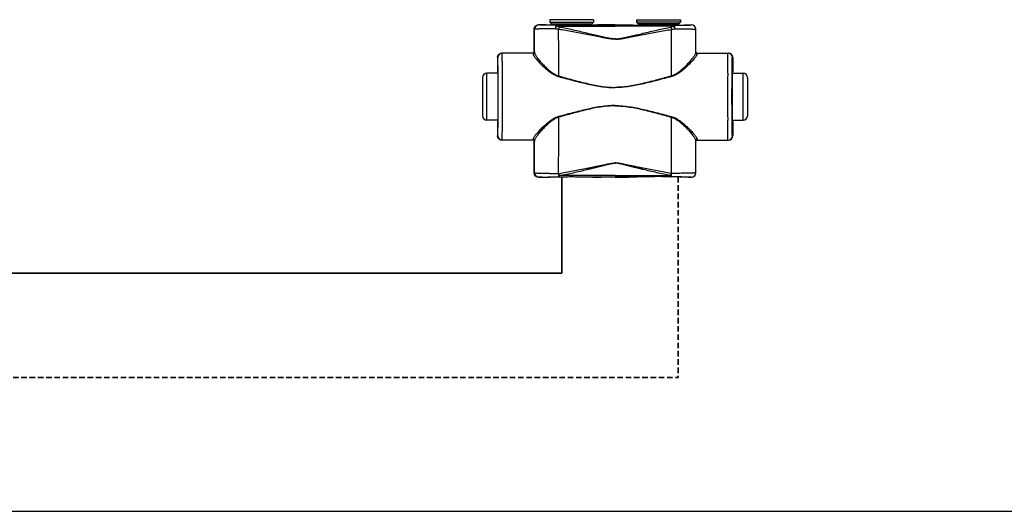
# Model space of a CAD drawing. Header units: millimetres. Extents: x 60394 to 199354, y 20895 to 166073.
# Tile 235 of 256: x 138011 to 138577, y 23695 to 23978. Entities that reach past the tile are written whole.
import ezdxf

# ---------------------------------------------------------------- set-up
doc = ezdxf.new("R2010")
doc.units = ezdxf.units.MM
doc.linetypes.add('VERDECKT', pattern=[9.525, 6.35, -3.175])
doc.layers.add('UT_SCHÉMA_PŘÍVOD', color=10, linetype='Continuous', lineweight=35)
doc.layers.add('UT_SCHÉMA_ZPÁTEČKA', color=172, linetype='VERDECKT', lineweight=35)

msp = doc.modelspace()

# ---------------------------------------------------------------- linework, layer by layer
at = {"color": 0, "linetype": 'Continuous'}
for p, q in [((138341.01, 23977.97), (138315.81, 23977.97)), ((138315.81, 23977.97), (138315.81, 23976.57)), ((138315.81, 23976.57), (138316.77, 23975.62)), ((138315.81, 23976.57), (138341.01, 23976.57)), ((138341.01, 23976.57), (138340.06, 23975.62)), ((138341.01, 23977.97), (138341.01, 23976.57)), ((138365.81, 23977.97), (138391.01, 23977.97)), ((138365.81, 23977.97), (138365.81, 23976.57)), ((138391.01, 23976.57), (138365.81, 23976.57)), ((138365.81, 23976.57), (138366.77, 23975.62)), ((138391.01, 23976.57), (138390.06, 23975.62)), ((138391.01, 23977.97), (138391.01, 23976.57)), ((138307.04, 23972.45), (138306.91, 23972.57)), ((138306.91, 23959.57), (138306.91, 23972.57)), ((138309.54, 23974.95), (138309.41, 23975.07)), ((138311.06, 23975.07), (138309.41, 23975.07)), ((138311.41, 23974.97), (138311.06, 23975.07)), ((138316.77, 23975.62), (138340.06, 23975.62)), ((138316.91, 23975.26), (138339.91, 23975.26)), ((138316.91, 23975.26), (138316.91, 23974.9)), ((138324.56, 23974.88), (138319.71, 23974.88)), ((138319.71, 23974.18), (138319.71, 23974.88)), ((138319.71, 23974.18), (138353.41, 23974.18)), ((138353.41, 23974.88), (138332.27, 23974.88)), ((138339.91, 23975.26), (138339.91, 23974.9)), ((138347.16, 23975.07), (138345.41, 23974.97)), ((138353.41, 23975.07), (138347.16, 23975.07)), ((138353.41, 23975.07), (138359.66, 23975.07)), ((138353.41, 23974.88), (138374.56, 23974.88)), ((138387.11, 23974.18), (138353.41, 23974.18)), ((138359.66, 23975.07), (138361.41, 23974.97)), ((138390.06, 23975.62), (138366.77, 23975.62)), ((138389.91, 23975.26), (138366.91, 23975.26)), ((138366.91, 23975.26), (138366.91, 23974.9)), ((138382.27, 23974.88), (138387.11, 23974.88)), ((138387.11, 23974.18), (138387.11, 23974.88)), ((138389.91, 23975.26), (138389.91, 23974.9)), ((138395.41, 23974.97), (138395.76, 23975.07)), ((138395.76, 23975.07), (138397.41, 23975.07)), ((138397.29, 23974.95), (138397.41, 23975.07)), ((138399.79, 23972.45), (138399.91, 23972.57)), ((138399.91, 23959.57), (138399.91, 23972.57)), ((138306.22, 23958.77), (138288.21, 23958.77)), ((138306.91, 23959.57), (138307.02, 23959.57)), ((138399.91, 23959.57), (138399.81, 23959.57)), ((138400.61, 23958.77), (138418.61, 23958.77)), ((138285.92, 23956.27), (138285.71, 23956.27)), ((138285.71, 23956.27), (138285.71, 23948.12)), ((138420.9, 23956.27), (138421.11, 23956.27)), ((138421.11, 23956.27), (138421.11, 23948.12)), ((138285.71, 23948.12), (138285.92, 23947.77)), ((138286.11, 23947.76), (138286.11, 23947.77)), ((138420.72, 23947.76), (138420.72, 23947.77)), ((138421.11, 23948.12), (138420.9, 23947.77)), ((138277.21, 23944.77), (138277.21, 23922.77)), ((138285.96, 23947.27), (138279.71, 23947.27)), ((138279.71, 23920.27), (138279.71, 23947.27)), ((138420.87, 23947.27), (138427.11, 23947.27)), ((138427.11, 23920.27), (138427.11, 23947.27)), ((138429.61, 23944.77), (138429.61, 23922.77)), ((138285.96, 23920.27), (138279.71, 23920.27)), ((138285.92, 23919.77), (138285.71, 23919.42)), ((138285.71, 23919.42), (138285.71, 23911.27)), ((138286.11, 23919.77), (138286.11, 23919.78)), ((138420.72, 23919.77), (138420.72, 23919.78)), ((138420.87, 23920.27), (138427.11, 23920.27)), ((138420.9, 23919.77), (138421.11, 23919.42)), ((138421.11, 23919.42), (138421.11, 23911.27)), ((138285.71, 23911.27), (138285.92, 23911.27)), ((138306.22, 23908.77), (138288.21, 23908.77)), ((138307.02, 23907.97), (138306.91, 23907.97)), ((138306.91, 23889.87), (138306.91, 23907.97)), ((138399.81, 23907.97), (138399.91, 23907.97)), ((138399.91, 23889.87), (138399.91, 23907.97)), ((138400.61, 23908.77), (138418.61, 23908.77)), ((138421.11, 23911.27), (138420.9, 23911.27)), ((138306.91, 23889.87), (138307.03, 23889.99)), ((138309.41, 23887.37), (138309.53, 23887.49)), ((138311.06, 23887.37), (138309.41, 23887.37)), ((138311.41, 23887.48), (138311.06, 23887.37)), ((138320.96, 23889.62), (138321.14, 23889.62)), ((138321.28, 23887.56), (138321.46, 23887.56)), ((138353.41, 23888.31), (138321.46, 23888.31)), ((138321.46, 23887.56), (138321.46, 23888.31)), ((138321.46, 23887.56), (138322.72, 23887.56)), ((138334.11, 23887.56), (138353.41, 23887.56)), ((138347.16, 23887.37), (138345.41, 23887.48)), ((138353.41, 23887.37), (138347.16, 23887.37)), ((138353.41, 23888.31), (138385.37, 23888.31)), ((138372.72, 23887.56), (138353.41, 23887.56)), ((138353.41, 23887.37), (138359.66, 23887.37)), ((138359.66, 23887.37), (138361.41, 23887.48)), ((138385.37, 23887.56), (138384.11, 23887.56)), ((138385.37, 23887.56), (138385.37, 23888.31)), ((138385.55, 23887.56), (138385.37, 23887.56)), ((138385.87, 23889.62), (138385.69, 23889.62)), ((138395.41, 23887.48), (138395.76, 23887.37)), ((138395.76, 23887.37), (138397.41, 23887.37)), ((138397.41, 23887.37), (138397.3, 23887.49)), ((138399.91, 23889.87), (138399.8, 23889.99))]:
    msp.add_line(p, q, dxfattribs=at)
msp.add_line((64740.61, 23695.36), (199354.39, 23695.36))
for centre, radius, start, end in [((138309.54, 23972.45), 2.5, 90.0025, 179.9975), ((138316.41, 23975.26), 0.5, 0, 45), ((138340.41, 23975.26), 0.5, 135, 180), ((138366.41, 23975.26), 0.5, 0, 45), ((138390.41, 23975.26), 0.5, 135, 180), ((138397.29, 23972.45), 2.5, 0.0025, 89.9975), ((138288.42, 23956.27), 2.5, 90.0022, 180.0011), ((138306.22, 23959.57), 0.8, 270.0036, 359.9972), ((138400.61, 23959.57), 0.8, 180.0028, 269.9964), ((138418.4, 23956.27), 2.5, 359.9989, 89.9978), ((138279.71, 23944.77), 2.5, 90, 180), ((135846.25, 23933.77), 2442.41, 359.68325, 0.31675), ((140860.57, 23933.77), 2442.41, 179.68325, 180.31675), ((138427.11, 23944.77), 2.5, 0, 90), ((138279.71, 23922.77), 2.5, 180, 270), ((138427.11, 23922.77), 2.5, 270, 0), ((138288.42, 23911.27), 2.5, 179.9989, 269.9978), ((138306.22, 23907.97), 0.8, 0.0028, 89.9964), ((138400.61, 23907.97), 0.8, 90.0036, 179.9972), ((138418.4, 23911.27), 2.5, 270.0022, 0.0011), ((138309.53, 23889.99), 2.5, 180.0025, 269.9975), ((138397.3, 23889.99), 2.5, 270.0025, 359.9975)]:
    msp.add_arc(centre, radius, start, end, dxfattribs=at)
at = {"color": 0, "linetype": 'Continuous', "extrusion": (0, 0, -1)}
for centre, major_axis, ratio, start_param, end_param in [((138309.41, 23972.57), (-1.77, 1.77), 0.999973, -0.785384, 0.785384), ((138328.41, 23974.97), (-17, 0), 0.005236, 4.941076, 6.283185), ((138328.41, 23974.97), (-17, 0), 0.005236, 3.141593, 4.483702), ((138288.21, 23956.27), (-2.5, 0), 0.999945, 0, 1.570796), ((138306.11, 23959.57), (-0.8, 0), 0.999986, -3.141593, -1.659157), ((138285.92, 23933.77), (0, 14), 0.010472, 0, 3.141593), ((138288.21, 23911.27), (-2.5, 0), 0.999945, -1.570796, 0), ((138306.11, 23907.97), (0.8, 0), 0.999986, -1.395381, 0), ((138309.41, 23889.87), (1.77, 1.77), 0.999973, -3.926977, -2.356208), ((138328.41, 23887.48), (-17, 0), 0.005236, 0, 1.229157), ((138328.41, 23887.48), (-17, 0), 0.005236, 1.912436, 3.141593)]:
    msp.add_ellipse(centre, major_axis=major_axis, ratio=ratio, start_param=start_param, end_param=end_param, dxfattribs=at)
at = {"color": 0, "linetype": 'Continuous'}
for centre, major_axis, ratio, start_param, end_param in [((138378.41, 23974.97), (17, 0), 0.005236, 3.141593, 4.483702), ((138378.41, 23974.97), (17, 0), 0.005236, 4.941076, 6.283185), ((138397.41, 23972.57), (1.77, 1.77), 0.999973, -0.785384, 0.785384), ((138400.71, 23959.57), (0.8, 0), 0.999986, -3.141593, -1.659157), ((138418.61, 23956.27), (2.5, 0), 0.999945, 0, 1.570796), ((138420.9, 23933.77), (0, 14), 0.010472, 0, 3.141593), ((138400.71, 23907.97), (-0.8, 0), 0.999986, -1.395381, 0), ((138418.61, 23911.27), (2.5, 0), 0.999945, -1.570796, 0), ((138378.41, 23887.48), (17, 0), 0.005236, 1.912436, 3.141593), ((138378.41, 23887.48), (17, 0), 0.005236, 0, 1.229157), ((138397.41, 23889.87), (-1.77, 1.77), 0.999973, -3.926977, -2.356208)]:
    msp.add_ellipse(centre, major_axis=major_axis, ratio=ratio, start_param=start_param, end_param=end_param, dxfattribs=at)
for points, knots in [([(138319.1, 23972.76), (138318.26, 23972.76), (138316.66, 23972.75), (138314.69, 23972.73), (138313.22, 23972.71), (138312.22, 23972.69), (138311.29, 23972.67), (138310.44, 23972.65), (138309.68, 23972.63), (138309.01, 23972.61), (138308.43, 23972.58), (138308.01, 23972.56), (138307.72, 23972.55), (138307.55, 23972.53), (138307.4, 23972.52), (138307.27, 23972.51), (138307.18, 23972.49), (138307.1, 23972.48), (138307.06, 23972.47), (138307.04, 23972.46), (138307.04, 23972.45)], [0, 0, 0, 0, 0.207034, 0.39928, 0.488214, 0.57154, 0.648707, 0.71921, 0.782588, 0.838437, 0.886403, 0.926186, 0.942933, 0.957549, 0.970012, 0.98031, 0.988432, 0.994377, 0.998178, 1, 1, 1, 1]), ([(138307.05, 23959.04), (138307.05, 23960.16), (138307.04, 23964.63), (138307.04, 23969.1), (138307.04, 23972.45)], [0, 0, 0, 0, 0.250733, 1, 1, 1, 1]), ([(138319.71, 23974.88), (138319.01, 23974.88), (138317.65, 23974.88), (138315.99, 23974.89), (138314.75, 23974.89), (138313.9, 23974.9), (138313.12, 23974.9), (138312.4, 23974.9), (138311.76, 23974.91), (138311.19, 23974.91), (138310.71, 23974.92), (138310.35, 23974.92), (138310.11, 23974.93), (138309.97, 23974.93), (138309.84, 23974.93), (138309.74, 23974.94), (138309.66, 23974.94), (138309.62, 23974.94), (138309.59, 23974.94), (138309.57, 23974.94), (138309.55, 23974.95), (138309.54, 23974.95), (138309.54, 23974.95), (138309.54, 23974.95)], [0, 0, 0, 0, 0.207653, 0.400343, 0.489423, 0.572844, 0.650059, 0.720565, 0.783909, 0.839692, 0.887568, 0.927242, 0.943927, 0.958477, 0.970869, 0.981088, 0.989117, 0.992306, 0.994945, 0.997032, 0.998568, 0.999554, 1, 1, 1, 1]), ([(138319.71, 23974.88), (138319.62, 23974.88), (138319.52, 23974.77), (138319.44, 23974.63), (138319.37, 23974.48), (138319.3, 23974.26), (138319.22, 23973.94), (138319.16, 23973.58), (138319.12, 23973.18), (138319.1, 23972.9), (138319.1, 23972.76)], [0, 0, 0, 0, 0.117156, 0.161001, 0.211236, 0.330442, 0.472834, 0.634922, 0.812344, 1, 1, 1, 1]), ([(138319.71, 23974.18), (138319.59, 23973.98), (138319.36, 23973.51), (138319.18, 23973.03), (138319.1, 23972.76)], [0, 0, 0, 0, 0.464895, 1, 1, 1, 1]), ([(138320.96, 23972.4), (138320.8, 23972.42), (138320.18, 23972.52), (138319.56, 23972.65), (138319.1, 23972.76)], [0, 0, 0, 0, 0.252579, 1, 1, 1, 1]), ([(138321.29, 23973.74), (138321.15, 23973.77), (138320.62, 23973.89), (138320.1, 23974.05), (138319.71, 23974.18)], [0, 0, 0, 0, 0.253704, 1, 1, 1, 1]), ([(138321.29, 23973.74), (138321.22, 23973.54), (138321.1, 23973.09), (138321.01, 23972.64), (138320.96, 23972.4)], [0, 0, 0, 0, 0.464569, 1, 1, 1, 1]), ([(138353.41, 23966.76), (138353.41, 23966.76), (138352.72, 23966.76), (138351.34, 23966.84), (138349.29, 23967.12), (138347.26, 23967.47), (138344.55, 23967.98), (138341.17, 23968.64), (138337.12, 23969.44), (138333.08, 23970.22), (138329.04, 23970.98), (138325, 23971.71), (138322.31, 23972.18), (138320.96, 23972.4)], [0.5000015, 0.5000015, 0.5000015, 0.5000015, 0.500002, 0.5313979, 0.5627848, 0.5941575, 0.6255147, 0.6881766, 0.7507583, 0.8132458, 0.8756245, 0.9378805, 1, 1, 1, 1]), ([(138320.98, 23945.63), (138320.98, 23947.87), (138320.97, 23956.79), (138320.97, 23965.72), (138320.96, 23972.4)], [0, 0, 0, 0, 0.250952, 1, 1, 1, 1]), ([(138353.41, 23966.94), (138353.41, 23966.94), (138353.07, 23966.94), (138352.38, 23966.97), (138351.01, 23967.1), (138349.31, 23967.38), (138347.28, 23967.81), (138345.27, 23968.26), (138343.26, 23968.74), (138340.59, 23969.37), (138337.26, 23970.17), (138333.26, 23971.12), (138329.27, 23972.03), (138325.28, 23972.91), (138322.62, 23973.47), (138321.29, 23973.74)], [0.499995, 0.499995, 0.499995, 0.499995, 0.4999958, 0.5157333, 0.5314718, 0.5629204, 0.5943483, 0.6257534, 0.6571339, 0.6884877, 0.7511054, 0.813586, 0.8759088, 0.9380534, 1, 1, 1, 1]), ([(138332.27, 23974.88), (138331.63, 23974.88), (138330.35, 23974.85), (138328.41, 23974.83), (138326.48, 23974.85), (138325.2, 23974.88), (138324.56, 23974.88)], [0, 0, 0, 0, 0.248355, 0.5, 0.751645, 1, 1, 1, 1]), ([(138353.41, 23966.94), (138353.41, 23966.94), (138353.76, 23966.94), (138354.45, 23966.97), (138355.82, 23967.1), (138357.52, 23967.38), (138359.54, 23967.81), (138361.56, 23968.26), (138363.57, 23968.74), (138366.24, 23969.37), (138369.57, 23970.17), (138373.57, 23971.12), (138377.56, 23972.03), (138381.55, 23972.91), (138384.21, 23973.47), (138385.54, 23973.74)], [0.499995, 0.499995, 0.499995, 0.499995, 0.4999958, 0.5157333, 0.5314718, 0.5629204, 0.5943483, 0.6257534, 0.6571339, 0.6884877, 0.7511054, 0.813586, 0.8759088, 0.9380534, 1, 1, 1, 1]), ([(138353.41, 23966.76), (138353.41, 23966.76), (138354.1, 23966.76), (138355.48, 23966.84), (138357.53, 23967.12), (138359.57, 23967.47), (138362.28, 23967.98), (138365.66, 23968.64), (138369.71, 23969.44), (138373.75, 23970.22), (138377.79, 23970.98), (138381.83, 23971.71), (138384.52, 23972.18), (138385.87, 23972.4)], [0.5000015, 0.5000015, 0.5000015, 0.5000015, 0.500002, 0.5313979, 0.5627848, 0.5941575, 0.6255147, 0.6881766, 0.7507583, 0.8132458, 0.8756245, 0.9378805, 1, 1, 1, 1]), ([(138374.56, 23974.88), (138375.2, 23974.88), (138376.48, 23974.85), (138378.41, 23974.83), (138380.35, 23974.85), (138381.63, 23974.88), (138382.27, 23974.88)], [0, 0, 0, 0, 0.248355, 0.5, 0.751645, 1, 1, 1, 1]), ([(138385.54, 23973.74), (138385.68, 23973.77), (138386.21, 23973.89), (138386.73, 23974.05), (138387.11, 23974.18)], [0, 0, 0, 0, 0.253704, 1, 1, 1, 1]), ([(138385.54, 23973.74), (138385.61, 23973.54), (138385.73, 23973.09), (138385.82, 23972.64), (138385.87, 23972.4)], [0, 0, 0, 0, 0.464569, 1, 1, 1, 1]), ([(138385.85, 23945.63), (138385.85, 23947.87), (138385.86, 23956.79), (138385.86, 23965.72), (138385.87, 23972.4)], [0, 0, 0, 0, 0.250952, 1, 1, 1, 1]), ([(138385.87, 23972.4), (138386.03, 23972.42), (138386.65, 23972.52), (138387.27, 23972.65), (138387.73, 23972.76)], [0, 0, 0, 0, 0.252579, 1, 1, 1, 1]), ([(138387.11, 23974.88), (138387.82, 23974.88), (138389.18, 23974.88), (138390.84, 23974.89), (138392.08, 23974.89), (138392.92, 23974.9), (138393.71, 23974.9), (138394.42, 23974.9), (138395.07, 23974.91), (138395.63, 23974.91), (138396.12, 23974.92), (138396.47, 23974.92), (138396.71, 23974.93), (138396.86, 23974.93), (138396.99, 23974.93), (138397.09, 23974.94), (138397.17, 23974.94), (138397.21, 23974.94), (138397.24, 23974.94), (138397.26, 23974.94), (138397.28, 23974.95), (138397.29, 23974.95), (138397.29, 23974.95), (138397.29, 23974.95)], [0, 0, 0, 0, 0.207653, 0.400343, 0.489423, 0.572844, 0.650059, 0.720565, 0.783909, 0.839692, 0.887568, 0.927242, 0.943927, 0.958477, 0.970869, 0.981088, 0.989117, 0.992306, 0.994945, 0.997032, 0.998568, 0.999554, 1, 1, 1, 1]), ([(138387.11, 23974.88), (138387.2, 23974.88), (138387.31, 23974.77), (138387.38, 23974.63), (138387.45, 23974.48), (138387.53, 23974.26), (138387.6, 23973.94), (138387.66, 23973.58), (138387.71, 23973.18), (138387.72, 23972.9), (138387.73, 23972.76)], [0, 0, 0, 0, 0.117156, 0.161001, 0.211236, 0.330442, 0.472834, 0.634922, 0.812344, 1, 1, 1, 1]), ([(138387.11, 23974.18), (138387.24, 23973.98), (138387.47, 23973.51), (138387.65, 23973.03), (138387.73, 23972.76)], [0, 0, 0, 0, 0.464895, 1, 1, 1, 1]), ([(138387.73, 23972.76), (138388.56, 23972.76), (138390.17, 23972.75), (138392.14, 23972.73), (138393.6, 23972.71), (138394.61, 23972.69), (138395.54, 23972.67), (138396.39, 23972.65), (138397.15, 23972.63), (138397.82, 23972.61), (138398.4, 23972.58), (138398.82, 23972.56), (138399.11, 23972.55), (138399.28, 23972.53), (138399.43, 23972.52), (138399.56, 23972.51), (138399.65, 23972.49), (138399.72, 23972.48), (138399.77, 23972.47), (138399.79, 23972.46), (138399.79, 23972.45)], [0, 0, 0, 0, 0.207034, 0.39928, 0.488214, 0.57154, 0.648707, 0.71921, 0.782588, 0.838437, 0.886403, 0.926186, 0.942933, 0.957549, 0.970012, 0.98031, 0.988432, 0.994377, 0.998178, 1, 1, 1, 1]), ([(138399.78, 23959.04), (138399.78, 23960.16), (138399.79, 23964.63), (138399.79, 23969.1), (138399.79, 23972.45)], [0, 0, 0, 0, 0.250733, 1, 1, 1, 1]), ([(138288.62, 23947.27), (138288.62, 23948.11), (138288.61, 23949.71), (138288.59, 23951.65), (138288.57, 23953.06), (138288.56, 23954.02), (138288.55, 23954.89), (138288.54, 23955.68), (138288.52, 23956.39), (138288.51, 23957), (138288.5, 23957.53), (138288.49, 23957.91), (138288.48, 23958.17), (138288.47, 23958.32), (138288.46, 23958.46), (138288.45, 23958.57), (138288.45, 23958.65), (138288.44, 23958.71), (138288.43, 23958.75), (138288.43, 23958.77), (138288.43, 23958.77), (138288.42, 23958.77)], [0, 0, 0, 0, 0.218984, 0.416191, 0.505653, 0.588551, 0.664564, 0.733396, 0.794781, 0.848478, 0.894279, 0.932006, 0.947796, 0.961515, 0.973152, 0.982695, 0.990138, 0.995479, 0.998726, 0.999584, 1, 1, 1, 1]), ([(138306.22, 23958.77), (138306.22, 23958.77), (138306.22, 23958.77), (138306.22, 23958.76), (138306.22, 23958.75), (138306.23, 23958.73), (138306.23, 23958.69), (138306.23, 23958.64), (138306.24, 23958.56), (138306.24, 23958.47), (138306.24, 23958.37), (138306.25, 23958.29), (138306.25, 23958.25)], [0, 0, 0, 0, 0.005122, 0.017304, 0.037118, 0.064661, 0.143035, 0.252499, 0.393016, 0.564526, 0.766907, 1, 1, 1, 1]), ([(138307.05, 23959.04), (138307.05, 23958.93), (138307, 23958.73), (138306.83, 23958.47), (138306.56, 23958.29), (138306.35, 23958.25), (138306.25, 23958.25)], [0, 0, 0, 0, 0.247572, 0.496581, 0.747591, 1, 1, 1, 1]), ([(138307.02, 23959.57), (138307.02, 23959.57), (138307.02, 23959.57), (138307.02, 23959.56), (138307.02, 23959.55), (138307.03, 23959.53), (138307.03, 23959.49), (138307.03, 23959.43), (138307.04, 23959.36), (138307.04, 23959.26), (138307.04, 23959.16), (138307.05, 23959.08), (138307.05, 23959.04)], [0, 0, 0, 0, 0.005057, 0.017214, 0.037015, 0.06455, 0.142921, 0.252392, 0.392925, 0.564459, 0.766871, 1, 1, 1, 1]), ([(138307.05, 23959.04), (138307.05, 23958.97), (138307.07, 23958.82), (138307.14, 23958.59), (138307.24, 23958.33), (138307.44, 23957.93), (138307.77, 23957.37), (138308.27, 23956.64), (138308.88, 23955.83), (138309.86, 23954.62), (138311.27, 23952.99), (138313.2, 23950.97), (138315.02, 23949.28), (138316.63, 23947.97), (138318.41, 23946.71), (138319.91, 23945.94), (138320.98, 23945.63)], [0, 0, 0, 0, 0.010286, 0.022433, 0.036551, 0.052653, 0.090607, 0.135698, 0.187142, 0.244158, 0.372094, 0.514728, 0.6685, 0.748767, 0.830965, 1, 1, 1, 1]), ([(138399.78, 23959.04), (138399.78, 23958.97), (138399.76, 23958.82), (138399.69, 23958.59), (138399.59, 23958.33), (138399.39, 23957.93), (138399.05, 23957.37), (138398.55, 23956.64), (138397.95, 23955.83), (138396.97, 23954.62), (138395.55, 23952.99), (138393.62, 23950.97), (138391.81, 23949.28), (138390.19, 23947.97), (138388.42, 23946.71), (138386.92, 23945.94), (138385.85, 23945.63)], [0, 0, 0, 0, 0.010286, 0.022433, 0.036551, 0.052653, 0.090607, 0.135698, 0.187142, 0.244158, 0.372094, 0.514728, 0.6685, 0.748767, 0.830965, 1, 1, 1, 1]), ([(138399.81, 23959.57), (138399.81, 23959.57), (138399.81, 23959.57), (138399.81, 23959.56), (138399.8, 23959.55), (138399.8, 23959.53), (138399.8, 23959.49), (138399.8, 23959.43), (138399.79, 23959.36), (138399.79, 23959.26), (138399.79, 23959.16), (138399.78, 23959.08), (138399.78, 23959.04)], [0, 0, 0, 0, 0.005057, 0.017214, 0.037015, 0.06455, 0.142921, 0.252392, 0.392925, 0.564459, 0.766871, 1, 1, 1, 1]), ([(138399.78, 23959.04), (138399.78, 23958.93), (138399.82, 23958.73), (138400, 23958.47), (138400.27, 23958.29), (138400.48, 23958.25), (138400.58, 23958.25)], [0, 0, 0, 0, 0.247572, 0.496581, 0.747591, 1, 1, 1, 1]), ([(138400.61, 23958.77), (138400.61, 23958.77), (138400.61, 23958.77), (138400.61, 23958.76), (138400.6, 23958.75), (138400.6, 23958.73), (138400.6, 23958.69), (138400.6, 23958.64), (138400.59, 23958.56), (138400.59, 23958.47), (138400.59, 23958.37), (138400.58, 23958.29), (138400.58, 23958.25)], [0, 0, 0, 0, 0.005122, 0.017304, 0.037118, 0.064661, 0.143035, 0.252499, 0.393016, 0.564526, 0.766907, 1, 1, 1, 1]), ([(138418.21, 23947.27), (138418.21, 23948.11), (138418.22, 23949.71), (138418.24, 23951.65), (138418.25, 23953.06), (138418.27, 23954.02), (138418.28, 23954.89), (138418.29, 23955.68), (138418.3, 23956.39), (138418.32, 23957), (138418.33, 23957.53), (138418.34, 23957.91), (138418.35, 23958.17), (138418.36, 23958.32), (138418.37, 23958.46), (138418.37, 23958.57), (138418.38, 23958.65), (138418.39, 23958.71), (138418.39, 23958.75), (138418.4, 23958.77), (138418.4, 23958.77), (138418.4, 23958.77)], [0, 0, 0, 0, 0.218984, 0.416191, 0.505653, 0.588551, 0.664564, 0.733396, 0.794781, 0.848478, 0.894279, 0.932006, 0.947796, 0.961515, 0.973152, 0.982695, 0.990138, 0.995479, 0.998726, 0.999584, 1, 1, 1, 1]), ([(138286.11, 23947.77), (138286.1, 23948.4), (138286.09, 23949.59), (138286.08, 23951.04), (138286.06, 23952.09), (138286.05, 23952.79), (138286.04, 23953.43), (138286.03, 23954.01), (138286.01, 23954.53), (138286, 23954.98), (138285.99, 23955.37), (138285.98, 23955.64), (138285.97, 23955.83), (138285.96, 23955.95), (138285.96, 23956.04), (138285.95, 23956.12), (138285.94, 23956.18), (138285.94, 23956.23), (138285.93, 23956.25), (138285.93, 23956.27), (138285.92, 23956.27)], [0, 0, 0, 0, 0.221931, 0.420259, 0.509783, 0.592499, 0.668149, 0.736495, 0.797321, 0.850436, 0.895675, 0.932895, 0.948462, 0.961984, 0.973451, 0.982856, 0.990196, 0.99547, 0.998697, 1, 1, 1, 1]), ([(138306.25, 23958.25), (138306.25, 23958.19), (138306.27, 23958.05), (138306.34, 23957.83), (138306.45, 23957.58), (138306.66, 23957.19), (138307.02, 23956.65), (138307.55, 23955.94), (138308.19, 23955.16), (138309.23, 23953.98), (138310.73, 23952.39), (138312.77, 23950.43), (138314.68, 23948.79), (138316.38, 23947.52), (138318.24, 23946.32), (138319.78, 23945.59), (138320.87, 23945.3)], [0, 0, 0, 0, 0.009694, 0.02127, 0.034861, 0.050494, 0.087694, 0.13227, 0.183417, 0.240322, 0.368483, 0.511765, 0.666448, 0.747227, 0.829948, 1, 1, 1, 1]), ([(138400.58, 23958.25), (138400.58, 23958.19), (138400.56, 23958.05), (138400.49, 23957.83), (138400.38, 23957.58), (138400.17, 23957.19), (138399.81, 23956.65), (138399.28, 23955.94), (138398.64, 23955.16), (138397.6, 23953.98), (138396.1, 23952.39), (138394.06, 23950.43), (138392.15, 23948.79), (138390.45, 23947.52), (138388.59, 23946.32), (138387.05, 23945.59), (138385.96, 23945.3)], [0, 0, 0, 0, 0.009694, 0.02127, 0.034861, 0.050494, 0.087694, 0.13227, 0.183417, 0.240322, 0.368483, 0.511765, 0.666448, 0.747227, 0.829948, 1, 1, 1, 1]), ([(138420.72, 23947.77), (138420.73, 23948.4), (138420.74, 23949.59), (138420.75, 23951.04), (138420.77, 23952.09), (138420.78, 23952.79), (138420.79, 23953.43), (138420.8, 23954.01), (138420.81, 23954.53), (138420.83, 23954.98), (138420.84, 23955.37), (138420.85, 23955.64), (138420.86, 23955.83), (138420.86, 23955.95), (138420.87, 23956.04), (138420.88, 23956.12), (138420.88, 23956.18), (138420.89, 23956.23), (138420.9, 23956.25), (138420.9, 23956.27), (138420.9, 23956.27)], [0, 0, 0, 0, 0.221931, 0.420259, 0.509783, 0.592499, 0.668149, 0.736495, 0.797321, 0.850436, 0.895675, 0.932895, 0.948462, 0.961984, 0.973451, 0.982856, 0.990196, 0.99547, 0.998697, 1, 1, 1, 1]), ([(138286.11, 23919.78), (138286.13, 23921.98), (138286.15, 23926.64), (138286.16, 23933.77), (138286.15, 23940.9), (138286.13, 23945.56), (138286.11, 23947.76)], [0, 0, 0, 0, 0.235226, 0.499987, 0.764754, 1, 1, 1, 1]), ([(138420.72, 23919.78), (138420.7, 23921.98), (138420.68, 23926.64), (138420.66, 23933.77), (138420.68, 23940.9), (138420.7, 23945.56), (138420.72, 23947.76)], [0, 0, 0, 0, 0.235226, 0.499987, 0.764754, 1, 1, 1, 1]), ([(138320.98, 23945.63), (138320.97, 23945.6), (138320.94, 23945.49), (138320.9, 23945.38), (138320.87, 23945.3)], [0, 0, 0, 0, 0.258378, 1, 1, 1, 1]), ([(138320.87, 23945.3), (138323.54, 23944.58), (138327.54, 23943.5), (138332.9, 23942.13), (138336.94, 23941.16), (138341, 23940.28), (138345.1, 23939.56), (138348.56, 23939.14), (138351.33, 23938.97), (138352.72, 23938.94), (138353.41, 23938.94), (138353.41, 23938.94)], [0, 0, 0, 0, 0.1245061, 0.1869228, 0.2494269, 0.3120016, 0.3746311, 0.4372993, 0.4686472, 0.4999998, 0.5, 0.5, 0.5, 0.5]), ([(138320.98, 23945.63), (138323.63, 23944.89), (138327.61, 23943.79), (138332.95, 23942.38), (138336.98, 23941.38), (138341.03, 23940.47), (138345.12, 23939.72), (138348.56, 23939.29), (138351.33, 23939.11), (138352.72, 23939.08), (138353.41, 23939.08), (138353.41, 23939.08)], [0, 0, 0, 0, 0.1244767, 0.1868883, 0.2493924, 0.3119715, 0.3746087, 0.437287, 0.4686409, 0.4999998, 0.5, 0.5, 0.5, 0.5]), ([(138385.85, 23945.63), (138383.2, 23944.89), (138379.21, 23943.79), (138373.88, 23942.38), (138369.85, 23941.38), (138365.8, 23940.47), (138361.71, 23939.72), (138358.26, 23939.29), (138355.5, 23939.11), (138354.11, 23939.08), (138353.41, 23939.08), (138353.41, 23939.08)], [0, 0, 0, 0, 0.1244767, 0.1868883, 0.2493924, 0.3119715, 0.3746087, 0.437287, 0.4686409, 0.4999998, 0.5, 0.5, 0.5, 0.5]), ([(138385.96, 23945.3), (138383.29, 23944.58), (138379.29, 23943.5), (138373.93, 23942.13), (138369.89, 23941.16), (138365.82, 23940.28), (138361.72, 23939.56), (138358.27, 23939.14), (138355.5, 23938.97), (138354.11, 23938.94), (138353.41, 23938.94), (138353.41, 23938.94)], [0, 0, 0, 0, 0.1245061, 0.1869228, 0.2494269, 0.3120016, 0.3746311, 0.4372993, 0.4686472, 0.4999998, 0.5, 0.5, 0.5, 0.5]), ([(138385.85, 23945.63), (138385.86, 23945.6), (138385.89, 23945.49), (138385.93, 23945.38), (138385.96, 23945.3)], [0, 0, 0, 0, 0.258378, 1, 1, 1, 1]), ([(138353.41, 23928.61), (138352.02, 23928.61), (138349.24, 23928.49), (138345.1, 23927.99), (138341, 23927.26), (138336.94, 23926.38), (138332.9, 23925.41), (138327.54, 23924.04), (138323.54, 23922.96), (138320.87, 23922.25)], [0.5, 0.5, 0.5, 0.5, 0.5626889, 0.6253582, 0.6879892, 0.7505657, 0.8130716, 0.8754902, 1, 1, 1, 1]), ([(138353.41, 23928.46), (138352.03, 23928.46), (138349.25, 23928.33), (138345.12, 23927.82), (138341.03, 23927.07), (138336.98, 23926.16), (138332.95, 23925.16), (138327.61, 23923.76), (138323.63, 23922.65), (138320.98, 23921.92)], [0.5, 0.5, 0.5, 0.5, 0.5627005, 0.6253799, 0.6880187, 0.7505997, 0.8131057, 0.8755193, 1, 1, 1, 1]), ([(138353.41, 23928.61), (138354.8, 23928.61), (138357.58, 23928.49), (138361.72, 23927.99), (138365.82, 23927.26), (138369.89, 23926.38), (138373.93, 23925.41), (138379.29, 23924.04), (138383.29, 23922.96), (138385.96, 23922.25)], [0.5, 0.5, 0.5, 0.5, 0.5626889, 0.6253582, 0.6879892, 0.7505657, 0.8130716, 0.8754902, 1, 1, 1, 1]), ([(138353.41, 23928.46), (138354.8, 23928.46), (138357.58, 23928.33), (138361.71, 23927.82), (138365.8, 23927.07), (138369.85, 23926.16), (138373.88, 23925.16), (138379.21, 23923.76), (138383.2, 23922.65), (138385.85, 23921.92)], [0.5, 0.5, 0.5, 0.5, 0.5627005, 0.6253799, 0.6880187, 0.7505997, 0.8131057, 0.8755193, 1, 1, 1, 1]), ([(138285.92, 23911.27), (138285.93, 23911.27), (138285.93, 23911.29), (138285.94, 23911.31), (138285.94, 23911.36), (138285.95, 23911.42), (138285.96, 23911.5), (138285.96, 23911.6), (138285.97, 23911.71), (138285.98, 23911.9), (138285.99, 23912.18), (138286, 23912.56), (138286.01, 23913.01), (138286.03, 23913.53), (138286.04, 23914.11), (138286.05, 23914.75), (138286.06, 23915.45), (138286.08, 23916.5), (138286.09, 23917.95), (138286.1, 23919.14), (138286.11, 23919.77)], [0, 0, 0, 0, 0.001303, 0.00453, 0.009804, 0.017144, 0.026549, 0.038016, 0.051538, 0.067105, 0.104325, 0.149564, 0.202679, 0.263505, 0.331851, 0.407501, 0.490217, 0.579741, 0.778069, 1, 1, 1, 1]), ([(138288.42, 23908.77), (138288.43, 23908.77), (138288.43, 23908.78), (138288.43, 23908.79), (138288.44, 23908.83), (138288.45, 23908.89), (138288.45, 23908.97), (138288.46, 23909.08), (138288.47, 23909.22), (138288.48, 23909.38), (138288.49, 23909.63), (138288.5, 23910.01), (138288.51, 23910.54), (138288.52, 23911.16), (138288.54, 23911.86), (138288.55, 23912.65), (138288.56, 23913.53), (138288.57, 23914.48), (138288.59, 23915.89), (138288.61, 23917.83), (138288.62, 23919.43), (138288.62, 23920.27)], [0, 0, 0, 0, 0.000416, 0.001274, 0.004521, 0.009862, 0.017305, 0.026849, 0.038485, 0.052204, 0.067994, 0.105721, 0.151522, 0.205219, 0.266604, 0.335437, 0.411449, 0.494347, 0.58381, 0.781016, 1, 1, 1, 1]), ([(138320.87, 23922.25), (138319.78, 23921.95), (138318.24, 23921.23), (138316.38, 23920.02), (138314.68, 23918.75), (138312.77, 23917.11), (138310.73, 23915.15), (138309.23, 23913.57), (138308.19, 23912.39), (138307.55, 23911.6), (138307.02, 23910.89), (138306.66, 23910.35), (138306.45, 23909.96), (138306.34, 23909.72), (138306.27, 23909.5), (138306.25, 23909.35), (138306.25, 23909.29)], [0, 0, 0, 0, 0.170052, 0.252774, 0.333553, 0.488235, 0.631517, 0.759678, 0.816583, 0.86773, 0.912306, 0.949506, 0.965139, 0.978731, 0.990306, 1, 1, 1, 1]), ([(138320.98, 23921.92), (138319.91, 23921.61), (138318.41, 23920.83), (138316.63, 23919.57), (138315.02, 23918.26), (138313.2, 23916.57), (138311.27, 23914.55), (138309.86, 23912.93), (138308.88, 23911.71), (138308.27, 23910.9), (138307.77, 23910.17), (138307.44, 23909.61), (138307.24, 23909.21), (138307.14, 23908.95), (138307.07, 23908.72), (138307.05, 23908.57), (138307.05, 23908.51)], [0, 0, 0, 0, 0.169036, 0.251233, 0.3315, 0.485272, 0.627906, 0.755842, 0.812858, 0.864302, 0.909393, 0.947347, 0.963449, 0.977567, 0.989714, 1, 1, 1, 1]), ([(138320.98, 23921.92), (138320.97, 23921.94), (138320.94, 23922.06), (138320.9, 23922.17), (138320.87, 23922.25)], [0, 0, 0, 0, 0.258378, 1, 1, 1, 1]), ([(138320.96, 23889.62), (138320.96, 23892.29), (138320.97, 23903.06), (138320.97, 23913.82), (138320.98, 23921.92)], [0, 0, 0, 0, 0.248459, 1, 1, 1, 1]), ([(138385.85, 23921.92), (138385.86, 23921.94), (138385.89, 23922.06), (138385.93, 23922.17), (138385.96, 23922.25)], [0, 0, 0, 0, 0.258378, 1, 1, 1, 1]), ([(138385.85, 23921.92), (138386.92, 23921.61), (138388.42, 23920.83), (138390.19, 23919.57), (138391.81, 23918.26), (138393.62, 23916.57), (138395.55, 23914.55), (138396.97, 23912.93), (138397.95, 23911.71), (138398.55, 23910.9), (138399.05, 23910.17), (138399.39, 23909.61), (138399.59, 23909.21), (138399.69, 23908.95), (138399.76, 23908.72), (138399.78, 23908.57), (138399.78, 23908.51)], [0, 0, 0, 0, 0.169036, 0.251233, 0.3315, 0.485272, 0.627906, 0.755842, 0.812858, 0.864302, 0.909393, 0.947347, 0.963449, 0.977567, 0.989714, 1, 1, 1, 1]), ([(138385.87, 23889.62), (138385.87, 23892.29), (138385.86, 23903.06), (138385.85, 23913.82), (138385.85, 23921.92)], [0, 0, 0, 0, 0.248459, 1, 1, 1, 1]), ([(138385.96, 23922.25), (138387.05, 23921.95), (138388.59, 23921.23), (138390.45, 23920.02), (138392.15, 23918.75), (138394.06, 23917.11), (138396.1, 23915.15), (138397.6, 23913.57), (138398.64, 23912.39), (138399.28, 23911.6), (138399.81, 23910.89), (138400.17, 23910.35), (138400.38, 23909.96), (138400.49, 23909.72), (138400.56, 23909.5), (138400.58, 23909.35), (138400.58, 23909.29)], [0, 0, 0, 0, 0.170052, 0.252774, 0.333553, 0.488235, 0.631517, 0.759678, 0.816583, 0.86773, 0.912306, 0.949506, 0.965139, 0.978731, 0.990306, 1, 1, 1, 1]), ([(138418.4, 23908.77), (138418.4, 23908.77), (138418.4, 23908.78), (138418.39, 23908.79), (138418.39, 23908.83), (138418.38, 23908.89), (138418.37, 23908.97), (138418.37, 23909.08), (138418.36, 23909.22), (138418.35, 23909.38), (138418.34, 23909.63), (138418.33, 23910.01), (138418.32, 23910.54), (138418.3, 23911.16), (138418.29, 23911.86), (138418.28, 23912.65), (138418.27, 23913.53), (138418.25, 23914.48), (138418.24, 23915.89), (138418.22, 23917.83), (138418.21, 23919.43), (138418.21, 23920.27)], [0, 0, 0, 0, 0.000416, 0.001274, 0.004521, 0.009862, 0.017305, 0.026849, 0.038485, 0.052204, 0.067994, 0.105721, 0.151522, 0.205219, 0.266604, 0.335437, 0.411449, 0.494347, 0.58381, 0.781016, 1, 1, 1, 1]), ([(138420.9, 23911.27), (138420.9, 23911.27), (138420.9, 23911.29), (138420.89, 23911.31), (138420.88, 23911.36), (138420.88, 23911.42), (138420.87, 23911.5), (138420.86, 23911.6), (138420.86, 23911.71), (138420.85, 23911.9), (138420.84, 23912.18), (138420.83, 23912.56), (138420.81, 23913.01), (138420.8, 23913.53), (138420.79, 23914.11), (138420.78, 23914.75), (138420.77, 23915.45), (138420.75, 23916.5), (138420.74, 23917.95), (138420.73, 23919.14), (138420.72, 23919.77)], [0, 0, 0, 0, 0.001303, 0.00453, 0.009804, 0.017144, 0.026549, 0.038016, 0.051538, 0.067105, 0.104325, 0.149564, 0.202679, 0.263505, 0.331851, 0.407501, 0.490217, 0.579741, 0.778069, 1, 1, 1, 1]), ([(138306.25, 23909.29), (138306.25, 23909.25), (138306.24, 23909.17), (138306.24, 23909.07), (138306.24, 23908.98), (138306.23, 23908.91), (138306.23, 23908.85), (138306.23, 23908.81), (138306.22, 23908.79), (138306.22, 23908.78), (138306.22, 23908.77), (138306.22, 23908.77), (138306.22, 23908.77)], [0, 0, 0, 0, 0.233093, 0.435474, 0.606984, 0.747501, 0.856965, 0.935339, 0.962882, 0.982696, 0.994878, 1, 1, 1, 1]), ([(138307.05, 23908.51), (138307.05, 23908.61), (138307, 23908.82), (138306.83, 23909.08), (138306.56, 23909.25), (138306.35, 23909.29), (138306.25, 23909.29)], [0, 0, 0, 0, 0.247572, 0.496581, 0.747591, 1, 1, 1, 1]), ([(138307.05, 23908.51), (138307.05, 23908.46), (138307.04, 23908.39), (138307.04, 23908.28), (138307.04, 23908.19), (138307.03, 23908.11), (138307.03, 23908.05), (138307.03, 23908.01), (138307.02, 23907.99), (138307.02, 23907.98), (138307.02, 23907.97), (138307.02, 23907.97), (138307.02, 23907.97)], [0, 0, 0, 0, 0.23313, 0.435541, 0.607074, 0.747608, 0.857079, 0.93545, 0.962985, 0.982786, 0.994943, 1, 1, 1, 1]), ([(138307.03, 23889.99), (138307.03, 23891.52), (138307.04, 23897.7), (138307.04, 23903.87), (138307.05, 23908.51)], [0, 0, 0, 0, 0.248801, 1, 1, 1, 1]), ([(138399.78, 23908.51), (138399.78, 23908.61), (138399.82, 23908.82), (138400, 23909.08), (138400.27, 23909.25), (138400.48, 23909.29), (138400.58, 23909.29)], [0, 0, 0, 0, 0.247572, 0.496581, 0.747591, 1, 1, 1, 1]), ([(138399.8, 23889.99), (138399.8, 23891.52), (138399.79, 23897.7), (138399.78, 23903.87), (138399.78, 23908.51)], [0, 0, 0, 0, 0.248801, 1, 1, 1, 1]), ([(138399.78, 23908.51), (138399.78, 23908.46), (138399.79, 23908.39), (138399.79, 23908.28), (138399.79, 23908.19), (138399.8, 23908.11), (138399.8, 23908.05), (138399.8, 23908.01), (138399.8, 23907.99), (138399.81, 23907.98), (138399.81, 23907.97), (138399.81, 23907.97), (138399.81, 23907.97)], [0, 0, 0, 0, 0.23313, 0.435541, 0.607074, 0.747608, 0.857079, 0.93545, 0.962985, 0.982786, 0.994943, 1, 1, 1, 1]), ([(138400.58, 23909.29), (138400.58, 23909.25), (138400.59, 23909.17), (138400.59, 23909.07), (138400.59, 23908.98), (138400.6, 23908.91), (138400.6, 23908.85), (138400.6, 23908.81), (138400.6, 23908.79), (138400.61, 23908.78), (138400.61, 23908.77), (138400.61, 23908.77), (138400.61, 23908.77)], [0, 0, 0, 0, 0.233093, 0.435474, 0.606984, 0.747501, 0.856965, 0.935339, 0.962882, 0.982696, 0.994878, 1, 1, 1, 1]), ([(138321.14, 23889.62), (138322.48, 23889.84), (138325.16, 23890.3), (138329.19, 23891.02), (138333.21, 23891.78), (138336.57, 23892.44), (138339.25, 23892.98), (138341.27, 23893.39), (138343.28, 23893.8), (138345.3, 23894.22), (138347.32, 23894.63), (138349, 23894.98), (138350.35, 23895.24), (138351.7, 23895.48), (138352.73, 23895.63), (138353.41, 23895.63)], [0, 0, 0, 0, 0.0621172, 0.1243716, 0.1867502, 0.2492392, 0.2805207, 0.3118245, 0.3431487, 0.3744915, 0.4058513, 0.4372266, 0.4529199, 0.4686172, 0.5, 0.5, 0.5, 0.5]), ([(138321.46, 23888.31), (138322.79, 23888.58), (138325.44, 23889.13), (138329.42, 23890), (138333.4, 23890.92), (138336.72, 23891.71), (138339.38, 23892.35), (138341.37, 23892.85), (138343.36, 23893.34), (138345.36, 23893.85), (138347.36, 23894.35), (138349.02, 23894.76), (138350.36, 23895.08), (138351.7, 23895.37), (138352.73, 23895.55), (138353.41, 23895.55)], [0, 0, 0, 0, 0.0619437, 0.1240868, 0.1864104, 0.2488944, 0.2801902, 0.3115184, 0.3428764, 0.3742614, 0.4056711, 0.4371032, 0.4528275, 0.4685577, 0.5, 0.5, 0.5, 0.5]), ([(138385.69, 23889.62), (138384.35, 23889.84), (138381.67, 23890.3), (138377.64, 23891.02), (138373.62, 23891.78), (138370.26, 23892.44), (138367.58, 23892.98), (138365.56, 23893.39), (138363.55, 23893.8), (138361.53, 23894.22), (138359.51, 23894.63), (138357.83, 23894.98), (138356.48, 23895.24), (138355.13, 23895.48), (138354.1, 23895.63), (138353.41, 23895.63)], [0, 0, 0, 0, 0.0621172, 0.1243716, 0.1867502, 0.2492392, 0.2805207, 0.3118245, 0.3431487, 0.3744915, 0.4058513, 0.4372266, 0.4529199, 0.4686172, 0.5, 0.5, 0.5, 0.5]), ([(138385.37, 23888.31), (138384.04, 23888.58), (138381.39, 23889.13), (138377.41, 23890), (138373.43, 23890.92), (138370.11, 23891.71), (138367.45, 23892.35), (138365.46, 23892.85), (138363.46, 23893.34), (138361.47, 23893.85), (138359.47, 23894.35), (138357.81, 23894.76), (138356.47, 23895.08), (138355.13, 23895.37), (138354.1, 23895.55), (138353.41, 23895.55)], [0, 0, 0, 0, 0.0619437, 0.1240868, 0.1864104, 0.2488944, 0.2801902, 0.3115184, 0.3428764, 0.3742614, 0.4056711, 0.4371032, 0.4528275, 0.4685577, 0.5, 0.5, 0.5, 0.5]), ([(138307.03, 23889.99), (138307.03, 23889.98), (138307.06, 23889.96), (138307.11, 23889.95), (138307.2, 23889.93), (138307.31, 23889.92), (138307.46, 23889.9), (138307.63, 23889.88), (138307.84, 23889.87), (138308.18, 23889.84), (138308.67, 23889.82), (138309.35, 23889.79), (138310.14, 23889.76), (138311.04, 23889.74), (138312.03, 23889.71), (138313.11, 23889.69), (138314.27, 23889.67), (138315.96, 23889.65), (138318.19, 23889.63), (138320.02, 23889.62), (138320.96, 23889.62)], [0, 0, 0, 0, 0.001901, 0.0058, 0.011886, 0.020197, 0.030732, 0.043479, 0.058422, 0.075536, 0.116153, 0.165047, 0.22186, 0.286169, 0.35749, 0.43527, 0.518903, 0.607727, 0.798032, 1, 1, 1, 1]), ([(138309.53, 23887.49), (138309.53, 23887.49), (138309.54, 23887.49), (138309.55, 23887.49), (138309.57, 23887.49), (138309.59, 23887.5), (138309.63, 23887.5), (138309.68, 23887.5), (138309.77, 23887.5), (138309.89, 23887.5), (138310.04, 23887.51), (138310.21, 23887.51), (138310.41, 23887.51), (138310.64, 23887.52), (138310.99, 23887.52), (138311.48, 23887.53), (138312.15, 23887.53), (138312.9, 23887.54), (138313.74, 23887.54), (138314.65, 23887.54), (138315.63, 23887.55), (138317.05, 23887.55), (138318.95, 23887.56), (138320.49, 23887.56), (138321.28, 23887.56)], [0, 0, 0, 0, 0.000442, 0.001439, 0.003, 0.005125, 0.007814, 0.011067, 0.019262, 0.029696, 0.04235, 0.057205, 0.074237, 0.093413, 0.114703, 0.163471, 0.220191, 0.284451, 0.355774, 0.433617, 0.517377, 0.606395, 0.797271, 1, 1, 1, 1]), ([(138321.28, 23887.56), (138321.26, 23887.56), (138321.22, 23887.6), (138321.19, 23887.65), (138321.17, 23887.72), (138321.14, 23887.8), (138321.1, 23887.95), (138321.04, 23888.28), (138320.99, 23888.86), (138320.96, 23889.35), (138320.96, 23889.62)], [0, 0, 0, 0, 0.03281, 0.058939, 0.09263, 0.134005, 0.182986, 0.302653, 0.616803, 1, 1, 1, 1]), ([(138321.46, 23887.56), (138321.44, 23887.56), (138321.4, 23887.6), (138321.37, 23887.65), (138321.34, 23887.72), (138321.32, 23887.8), (138321.28, 23887.95), (138321.22, 23888.28), (138321.16, 23888.86), (138321.14, 23889.35), (138321.14, 23889.62)], [0, 0, 0, 0, 0.032697, 0.058797, 0.092469, 0.133835, 0.182813, 0.302491, 0.616704, 1, 1, 1, 1]), ([(138321.46, 23888.31), (138321.39, 23888.51), (138321.28, 23888.94), (138321.18, 23889.38), (138321.14, 23889.62)], [0, 0, 0, 0, 0.463333, 1, 1, 1, 1]), ([(138322.72, 23887.56), (138323.18, 23887.56), (138324.12, 23887.59), (138325.53, 23887.68), (138326.97, 23887.75), (138328.41, 23887.78), (138329.86, 23887.75), (138331.3, 23887.68), (138332.71, 23887.59), (138333.65, 23887.56), (138334.11, 23887.56)], [0, 0, 0, 0, 0.12176, 0.246313, 0.372689, 0.5, 0.627311, 0.753687, 0.87824, 1, 1, 1, 1]), ([(138384.11, 23887.56), (138383.65, 23887.56), (138382.71, 23887.59), (138381.3, 23887.68), (138379.86, 23887.75), (138378.41, 23887.78), (138376.97, 23887.75), (138375.53, 23887.68), (138374.12, 23887.59), (138373.18, 23887.56), (138372.72, 23887.56)], [0, 0, 0, 0, 0.12176, 0.246313, 0.372689, 0.5, 0.627311, 0.753687, 0.87824, 1, 1, 1, 1]), ([(138385.37, 23887.56), (138385.39, 23887.56), (138385.43, 23887.6), (138385.46, 23887.65), (138385.48, 23887.72), (138385.51, 23887.8), (138385.55, 23887.95), (138385.61, 23888.28), (138385.66, 23888.86), (138385.69, 23889.35), (138385.69, 23889.62)], [0, 0, 0, 0, 0.032697, 0.058797, 0.092469, 0.133835, 0.182813, 0.302491, 0.616704, 1, 1, 1, 1]), ([(138385.37, 23888.31), (138385.43, 23888.51), (138385.55, 23888.94), (138385.65, 23889.38), (138385.69, 23889.62)], [0, 0, 0, 0, 0.463333, 1, 1, 1, 1]), ([(138385.55, 23887.56), (138385.57, 23887.56), (138385.6, 23887.6), (138385.64, 23887.65), (138385.66, 23887.72), (138385.69, 23887.8), (138385.72, 23887.95), (138385.78, 23888.28), (138385.84, 23888.86), (138385.87, 23889.35), (138385.87, 23889.62)], [0, 0, 0, 0, 0.03281, 0.058939, 0.09263, 0.134005, 0.182986, 0.302653, 0.616803, 1, 1, 1, 1]), ([(138397.3, 23887.49), (138397.3, 23887.49), (138397.29, 23887.49), (138397.28, 23887.49), (138397.26, 23887.49), (138397.23, 23887.5), (138397.2, 23887.5), (138397.15, 23887.5), (138397.06, 23887.5), (138396.94, 23887.5), (138396.79, 23887.51), (138396.62, 23887.51), (138396.42, 23887.51), (138396.19, 23887.52), (138395.84, 23887.52), (138395.35, 23887.53), (138394.68, 23887.53), (138393.93, 23887.54), (138393.09, 23887.54), (138392.18, 23887.54), (138391.2, 23887.55), (138389.77, 23887.55), (138387.88, 23887.56), (138386.34, 23887.56), (138385.55, 23887.56)], [0, 0, 0, 0, 0.000442, 0.001439, 0.003, 0.005125, 0.007814, 0.011067, 0.019262, 0.029696, 0.04235, 0.057205, 0.074237, 0.093413, 0.114703, 0.163471, 0.220191, 0.284451, 0.355774, 0.433617, 0.517377, 0.606395, 0.797271, 1, 1, 1, 1]), ([(138399.8, 23889.99), (138399.79, 23889.98), (138399.77, 23889.96), (138399.72, 23889.95), (138399.63, 23889.93), (138399.52, 23889.92), (138399.37, 23889.9), (138399.19, 23889.88), (138398.99, 23889.87), (138398.65, 23889.84), (138398.16, 23889.82), (138397.48, 23889.79), (138396.69, 23889.76), (138395.79, 23889.74), (138394.8, 23889.71), (138393.72, 23889.69), (138392.56, 23889.67), (138390.87, 23889.65), (138388.63, 23889.63), (138386.81, 23889.62), (138385.87, 23889.62)], [0, 0, 0, 0, 0.001901, 0.0058, 0.011886, 0.020197, 0.030732, 0.043479, 0.058422, 0.075536, 0.116153, 0.165047, 0.22186, 0.286169, 0.35749, 0.43527, 0.518903, 0.607727, 0.798032, 1, 1, 1, 1])]:
    msp.add_open_spline(points, degree=3, knots=knots, dxfattribs=at)
at = {"layer": 'UT_SCHÉMA_PŘÍVOD'}
for p in [(138322.72, 23887.56), (132395.91, 23832.25)]:
    msp.add_line(p, (138322.72, 23832.25), dxfattribs=at)
at = {"layer": 'UT_SCHÉMA_ZPÁTEČKA', "ltscale": 0.5}
for p in [(138389.76, 23887.54), (132320.67, 23772.34)]:
    msp.add_line(p, (138389.76, 23772.34), dxfattribs=at)

doc.saveas('drawing.dxf')
